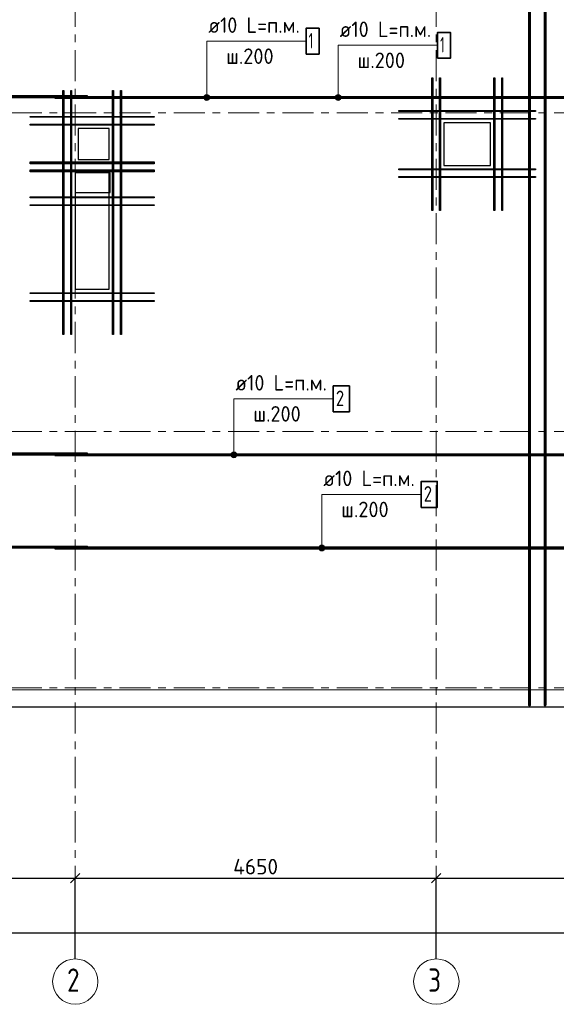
# Model space of a CAD drawing. Header units: metres. Extents: x -38 to 100, y -15 to 21.
# Tile 3 of 90: x 4 to 11, y -4 to 9. Entities that reach past the tile are written whole.
import ezdxf

# ---------------------------------------------------------------- set-up
doc = ezdxf.new("R2010")
doc.units = ezdxf.units.M
doc.header["$PDMODE"] = 65
doc.linetypes.add('______11', pattern=[0.5, 0.4, -0.05, 0, -0.05])
doc.linetypes.add('______5', pattern=[1.1, 0.8, -0.1, 0.1, -0.1])
for name, color, linetype, lineweight in [('XR$2$Осевая линия (1)', 7, '______5', 13), ('XR$2$Размерная линия (1)', 7, 'Continuous', 13), ('XR$3$Арм. стержнями верхней зоны', 180, 'Continuous', 35), ('XR$3$Арм. стержнями нижней зоны', 180, 'Continuous', 35), ('XR$3$Арм.стержн. Доп. арматура', 180, 'Continuous', 35), ('XR$3$ВК__отв в полу 1-2 эт', 220, 'Continuous', 25), ('XR$3$Перекрытие (1)', 7, 'Continuous', 35), ('XR$5$Арм. стержнями верхней зоны', 180, 'Continuous', 35), ('XR$5$Арм. стержнями нижней зоны', 180, 'Continuous', 35), ('XR$5$Арм.стержн. Доп. арматура', 180, 'Continuous', 35), ('XR$5$Общий слой (1)_1', 7, 'Continuous', 13), ('XR$5$Перекрытие (1)', 7, 'Continuous', 35)]:
    doc.layers.add(name, color=color, linetype=linetype, lineweight=lineweight)
doc.styles.add('ISOCPEUR', font='txt')
doc.dimstyles.new('DIMSTYLE_3', dxfattribs={"dimtxt": 0.2, "dimasz": 0.2, "dimexe": 0, "dimexo": 0, "dimgap": 0.1, "dimtad": 2, "dimdec": 0, "dimlfac": 1000, "dimrnd": 5, "dimzin": 12, "dimdsep": 46, "dimtxsty": 'ISOCPEUR', "dimblk1": 'ALL_ML_STRICH', "dimblk2": 'ALL_ML_STRICH', "dimsah": 1, "dimcen": 0, "dimclrd": 7, "dimclre": 256, "dimclrt": 7, "dimadec": 0, "dimazin": 0, "dimtfac": 1, "dimtdec": 0, "dimtix": 1, "dimtmove": 2, "dimatfit": 3, "dimfxl": 0, "dimtzin": 0, "dimlwd": 0, "dimlwe": -3, "dimarcsym": 0})

# ---------------------------------------------------------------- blocks, each defined once
blk = doc.blocks.new('ALL_ML_STRICH')
at = {"color": 0, "linetype": 'ByBlock', "lineweight": -2}
for p, q in [((-1, 0), (0.5, 0)), ((-0.3, -0.3), (0.3, 0.3)), ((0, -0.5), (0, 0.5))]:
    blk.add_line(p, q, dxfattribs=at)
blk = doc.blocks.new('*D12')
at = {"layer": 'DEFPOINTS', "color": 7, "linetype": 'Continuous', "lineweight": 13, "transparency": 33554687}
for p in [(0.5, -3.103), (0.5, -3.156), (61.6, -3.14)]:
    blk.add_point(p, dxfattribs=at)
at = {"layer": 'XR$2$Размерная линия (1)', "color": 9, "linetype": 'Continuous', "lineweight": -2, "true_color": 0xc7c7c7, "transparency": 33554687}
for p, q in [((0.5, -3.123), (0.5, -3.156)), ((61.6, -3.156), (61.6, -3.156))]:
    blk.add_line(p, q, dxfattribs=at)
at = {"layer": 'XR$2$Размерная линия (1)', "color": 7, "linetype": 'Continuous', "lineweight": -2, "transparency": 33554687}
blk.add_line((0.5, -3.156), (61.6, -3.156), dxfattribs=at)
at = {"layer": 'XR$2$Размерная линия (1)', "color": 7, "linetype": 'Continuous', "lineweight": 13, "transparency": 33554687, "xscale": 0.2, "yscale": 0.2, "zscale": 0.2, "rotation": 180}
blk.add_blockref('ALL_ML_STRICH', (0.5, -3.156), dxfattribs=at)
at = {"layer": 'XR$2$Размерная линия (1)', "color": 7, "linetype": 'Continuous', "lineweight": 13, "transparency": 33554687, "xscale": 0.2, "yscale": 0.2, "zscale": 0.2}
blk.add_blockref('ALL_ML_STRICH', (61.6, -3.156), dxfattribs=at)
at = {"layer": 'XR$2$Размерная линия (1)', "color": 7, "linetype": 'Continuous', "lineweight": 13, "transparency": 33554687, "insert": (31.1, -3.006), "char_height": 0.2, "width": 1, "attachment_point": 5, "style": 'ISOCPEUR'}
blk.add_mtext('\\A1;{61100}', dxfattribs=at)
blk = doc.blocks.new('*D13')
at = {"layer": 'DEFPOINTS', "color": 7, "linetype": 'Continuous', "lineweight": 13, "transparency": 33554687}
for p in [(0.5, -2.452), (4.5, -3.513), (0.5, -3.622)]:
    blk.add_point(p, dxfattribs=at)
at = {"layer": 'XR$2$Размерная линия (1)', "color": 9, "linetype": 'Continuous', "lineweight": -2, "true_color": 0xc7c7c7, "transparency": 33554687}
for p, q in [((0.5, -3.602), (0.5, -2.452)), ((4.5, -3.493), (4.5, -2.452))]:
    blk.add_line(p, q, dxfattribs=at)
at = {"layer": 'XR$2$Размерная линия (1)', "color": 7, "linetype": 'Continuous', "lineweight": -2, "transparency": 33554687}
blk.add_line((0.5, -2.452), (4.5, -2.452), dxfattribs=at)
at = {"layer": 'XR$2$Размерная линия (1)', "color": 7, "linetype": 'Continuous', "lineweight": 13, "transparency": 33554687, "xscale": 0.2, "yscale": 0.2, "zscale": 0.2, "rotation": 180}
blk.add_blockref('ALL_ML_STRICH', (0.5, -2.452), dxfattribs=at)
at = {"layer": 'XR$2$Размерная линия (1)', "color": 7, "linetype": 'Continuous', "lineweight": 13, "transparency": 33554687, "xscale": 0.2, "yscale": 0.2, "zscale": 0.2}
blk.add_blockref('ALL_ML_STRICH', (4.5, -2.452), dxfattribs=at)
at = {"layer": 'XR$2$Размерная линия (1)', "color": 7, "linetype": 'Continuous', "lineweight": 13, "transparency": 33554687, "insert": (2.5, -2.302), "char_height": 0.2, "width": 0.8, "attachment_point": 5, "style": 'ISOCPEUR'}
blk.add_mtext('\\A1;{4000}', dxfattribs=at)
blk = doc.blocks.new('*D14')
at = {"layer": 'DEFPOINTS', "color": 7, "linetype": 'Continuous', "lineweight": 13, "transparency": 33554687}
for p in [(4.5, -2.452), (4.5, -3.513), (9.15, -3.513)]:
    blk.add_point(p, dxfattribs=at)
at = {"layer": 'XR$2$Размерная линия (1)', "color": 9, "linetype": 'Continuous', "lineweight": -2, "true_color": 0xc7c7c7, "transparency": 33554687}
for p, q in [((4.5, -3.493), (4.5, -2.452)), ((9.15, -3.493), (9.15, -2.452))]:
    blk.add_line(p, q, dxfattribs=at)
at = {"layer": 'XR$2$Размерная линия (1)', "color": 7, "linetype": 'Continuous', "lineweight": -2, "transparency": 33554687}
blk.add_line((4.5, -2.452), (9.15, -2.452), dxfattribs=at)
at = {"layer": 'XR$2$Размерная линия (1)', "color": 7, "linetype": 'Continuous', "lineweight": 13, "transparency": 33554687, "xscale": 0.2, "yscale": 0.2, "zscale": 0.2, "rotation": 180}
blk.add_blockref('ALL_ML_STRICH', (4.5, -2.452), dxfattribs=at)
at = {"layer": 'XR$2$Размерная линия (1)', "color": 7, "linetype": 'Continuous', "lineweight": 13, "transparency": 33554687, "xscale": 0.2, "yscale": 0.2, "zscale": 0.2}
blk.add_blockref('ALL_ML_STRICH', (9.15, -2.452), dxfattribs=at)
at = {"layer": 'XR$2$Размерная линия (1)', "color": 7, "linetype": 'Continuous', "lineweight": 13, "transparency": 33554687, "insert": (6.825, -2.302), "char_height": 0.2, "width": 0.8, "attachment_point": 5, "style": 'ISOCPEUR'}
blk.add_mtext('\\A1;{4650}', dxfattribs=at)
blk = doc.blocks.new('*D15')
at = {"layer": 'DEFPOINTS', "color": 7, "linetype": 'Continuous', "lineweight": 13, "transparency": 33554687}
for p in [(9.15, -2.452), (9.15, -3.513), (13.75, -3.513)]:
    blk.add_point(p, dxfattribs=at)
at = {"layer": 'XR$2$Размерная линия (1)', "color": 9, "linetype": 'Continuous', "lineweight": -2, "true_color": 0xc7c7c7, "transparency": 33554687}
for p, q in [((9.15, -3.493), (9.15, -2.452)), ((13.75, -3.493), (13.75, -2.452))]:
    blk.add_line(p, q, dxfattribs=at)
at = {"layer": 'XR$2$Размерная линия (1)', "color": 7, "linetype": 'Continuous', "lineweight": -2, "transparency": 33554687}
blk.add_line((9.15, -2.452), (13.75, -2.452), dxfattribs=at)
at = {"layer": 'XR$2$Размерная линия (1)', "color": 7, "linetype": 'Continuous', "lineweight": 13, "transparency": 33554687, "xscale": 0.2, "yscale": 0.2, "zscale": 0.2, "rotation": 180}
blk.add_blockref('ALL_ML_STRICH', (9.15, -2.452), dxfattribs=at)
at = {"layer": 'XR$2$Размерная линия (1)', "color": 7, "linetype": 'Continuous', "lineweight": 13, "transparency": 33554687, "xscale": 0.2, "yscale": 0.2, "zscale": 0.2}
blk.add_blockref('ALL_ML_STRICH', (13.75, -2.452), dxfattribs=at)
at = {"layer": 'XR$2$Размерная линия (1)', "color": 7, "linetype": 'Continuous', "lineweight": 13, "transparency": 33554687, "insert": (11.45, -2.302), "char_height": 0.2, "width": 0.8, "attachment_point": 5, "style": 'ISOCPEUR'}
blk.add_mtext('\\A1;{4600}', dxfattribs=at)

msp = doc.modelspace()

# ---------------------------------------------------------------- hatches: boundary and pattern name
at = {"layer": 'XR$3$Арм. стержнями верхней зоны', "linetype": 'Continuous', "lineweight": 13, "transparency": 33554687}
for points in [[(6.5777, 3.0189), (6.5132, 3.0189), (6.5079, 3.0001)], [(6.5777, 3.0189), (6.5079, 3.0001), (6.5829, 3.0001)], [(6.5829, 3.0001), (6.5079, 3.0001), (6.5132, 2.9814)], [(6.5642, 3.0324), (6.5267, 3.0324), (6.5132, 3.0189)], [(6.5642, 3.0324), (6.5132, 3.0189), (6.5777, 3.0189)], [(6.5829, 3.0001), (6.5132, 2.9814), (6.5777, 2.9814)], [(6.5777, 2.9814), (6.5132, 2.9814), (6.5267, 2.9679)], [(6.5267, 3.0324), (6.5642, 3.0324), (6.5454, 3.0376)], [(6.5777, 2.9814), (6.5267, 2.9679), (6.5642, 2.9679)], [(6.5642, 2.9679), (6.5267, 2.9679), (6.5454, 2.9626)]]:
    msp.add_hatch(color=7, dxfattribs=at).paths.add_polyline_path(points)
at = {"layer": 'XR$3$Арм. стержнями нижней зоны', "linetype": 'Continuous', "lineweight": 13, "transparency": 33554687}
for points in [[(6.2282, 7.6189), (6.1637, 7.6189), (6.1585, 7.6001)], [(6.2282, 7.6189), (6.1585, 7.6001), (6.2335, 7.6001)], [(6.2147, 7.6324), (6.1772, 7.6324), (6.1637, 7.6189)], [(6.2147, 7.6324), (6.1637, 7.6189), (6.2282, 7.6189)], [(6.1772, 7.6324), (6.2147, 7.6324), (6.196, 7.6376)], [(6.2335, 7.6001), (6.1585, 7.6001), (6.1637, 7.5814)], [(6.2335, 7.6001), (6.1637, 7.5814), (6.2282, 7.5814)], [(6.2282, 7.5814), (6.1637, 7.5814), (6.1772, 7.5679)], [(6.2282, 7.5814), (6.1772, 7.5679), (6.2147, 7.5679)], [(6.2147, 7.5679), (6.1772, 7.5679), (6.196, 7.5626)]]:
    msp.add_hatch(color=7, dxfattribs=at).paths.add_polyline_path(points)
at = {"layer": 'XR$5$Арм. стержнями верхней зоны', "linetype": 'Continuous', "lineweight": 13, "transparency": 33554687}
for points in [[(7.7097, 1.8189), (7.6452, 1.8189), (7.6399, 1.8001)], [(7.7097, 1.8189), (7.6399, 1.8001), (7.7149, 1.8001)], [(7.7149, 1.8001), (7.6399, 1.8001), (7.6452, 1.7814)], [(7.6962, 1.8324), (7.6587, 1.8324), (7.6452, 1.8189)], [(7.6962, 1.8324), (7.6452, 1.8189), (7.7097, 1.8189)], [(7.7149, 1.8001), (7.6452, 1.7814), (7.7097, 1.7814)], [(7.7097, 1.7814), (7.6452, 1.7814), (7.6587, 1.7679)], [(7.6587, 1.8324), (7.6962, 1.8324), (7.6774, 1.8376)], [(7.7097, 1.7814), (7.6587, 1.7679), (7.6962, 1.7679)], [(7.6962, 1.7679), (7.6587, 1.7679), (7.6774, 1.7626)]]:
    msp.add_hatch(color=7, dxfattribs=at).paths.add_polyline_path(points)
at = {"layer": 'XR$5$Арм. стержнями нижней зоны', "linetype": 'Continuous', "lineweight": 13, "transparency": 33554687}
for points in [[(7.9203, 7.6189), (7.8558, 7.6189), (7.8505, 7.6001)], [(7.9203, 7.6189), (7.8505, 7.6001), (7.9255, 7.6001)], [(7.9068, 7.6324), (7.8693, 7.6324), (7.8558, 7.6189)], [(7.9068, 7.6324), (7.8558, 7.6189), (7.9203, 7.6189)], [(7.8693, 7.6324), (7.9068, 7.6324), (7.888, 7.6376)], [(7.9255, 7.6001), (7.8505, 7.6001), (7.8558, 7.5814)], [(7.9255, 7.6001), (7.8558, 7.5814), (7.9203, 7.5814)], [(7.9203, 7.5814), (7.8558, 7.5814), (7.8693, 7.5679)], [(7.9203, 7.5814), (7.8693, 7.5679), (7.9068, 7.5679)], [(7.9068, 7.5679), (7.8693, 7.5679), (7.888, 7.5626)]]:
    msp.add_hatch(color=7, dxfattribs=at).paths.add_polyline_path(points)

# ---------------------------------------------------------------- linework, layer by layer
at = {"layer": 'XR$2$Осевая линия (1)', "color": 253, "linetype": '______11', "lineweight": 13, "true_color": 0xa0a0a0, "transparency": 33554687}
for p, q in [((4.5, -3.39), (4.5, 19.78)), ((9.15, -3.39), (9.15, 19.78)), ((-2.63, 7.4), (62.6, 7.4)), ((-2.63, 3.3), (62.6, 3.3)), ((-2.63, 0), (62.6, 0))]:
    msp.add_line(p, q, dxfattribs=at)
at = {"layer": 'XR$2$Осевая линия (1)', "color": 7, "linetype": 'Continuous', "lineweight": 13, "transparency": 33554687}
for centre in [(4.5024, -3.7819), (9.1524, -3.7819)]:
    msp.add_circle(centre, 0.2924, dxfattribs=at)
at = {"layer": 'XR$3$Арм. стержнями верхней зоны', "color": 7, "linetype": 'Continuous', "lineweight": 13, "transparency": 33554687}
for p, q in [((6.5454, 3.7199), (7.8254, 3.7199)), ((6.5454, 3.7199), (6.5454, 3.0001)), ((6.5079, 3.0001), (6.5079, 3.0001)), ((6.5454, 3.0376), (6.5454, 3.0376)), ((6.5454, 2.9626), (6.5454, 2.9626)), ((6.5829, 3.0001), (6.5829, 3.0001))]:
    msp.add_line(p, q, dxfattribs=at)
at = {"layer": 'XR$3$Арм. стержнями верхней зоны', "color": 4, "linetype": 'Continuous', "lineweight": 50, "transparency": 33554687}
for points in [[(10.3575, 11.1952), (10.3575, -0.2248), (10.3475, -0.2248), (10.3475, 11.1952), (10.3575, 11.1952)], [(4.66, 3.0051), (0.275, 3.0051), (0.275, 3.0151), (4.66, 3.0151), (4.66, 3.0051)], [(15.94, 2.9951), (4.24, 2.9951), (4.24, 3.0051), (15.94, 3.0051), (15.94, 2.9951)]]:
    msp.add_lwpolyline(points, dxfattribs=at)
at = {"layer": 'XR$3$Арм. стержнями верхней зоны', "color": 7, "linetype": 'Continuous', "lineweight": 35, "transparency": 33554687}
msp.add_lwpolyline([(7.8254, 3.5532), (8.0321, 3.5532), (8.0321, 3.8866), (7.8254, 3.8866), (7.8254, 3.5532)], dxfattribs=at)
at = {"layer": 'XR$3$Арм. стержнями верхней зоны', "color": 7, "linetype": 'Continuous', "lineweight": 13, "transparency": 33554687}
msp.add_circle((6.5454, 3.0001), 0.0375, dxfattribs=at)
at = {"layer": 'XR$3$Арм. стержнями нижней зоны', "color": 7, "linetype": 'Continuous', "lineweight": 13, "transparency": 33554687}
for p, q in [((6.196, 8.3244), (7.476, 8.3244)), ((6.196, 8.3244), (6.196, 7.6001)), ((6.196, 7.6376), (6.196, 7.6376)), ((6.1585, 7.6001), (6.1585, 7.6001)), ((6.196, 7.5626), (6.196, 7.5626)), ((6.2335, 7.6001), (6.2335, 7.6001))]:
    msp.add_line(p, q, dxfattribs=at)
at = {"layer": 'XR$3$Арм. стержнями нижней зоны', "color": 7, "linetype": 'Continuous', "lineweight": 35, "transparency": 33554687}
msp.add_lwpolyline([(7.476, 8.1577), (7.6426, 8.1577), (7.6426, 8.4911), (7.476, 8.4911), (7.476, 8.1577)], dxfattribs=at)
at = {"layer": 'XR$3$Арм. стержнями нижней зоны', "color": 4, "linetype": 'Continuous', "lineweight": 50, "transparency": 33554687}
for points in [[(4.66, 7.6051), (0.275, 7.6051), (0.275, 7.6151), (4.66, 7.6151), (4.66, 7.6051)], [(15.94, 7.5951), (4.24, 7.5951), (4.24, 7.6051), (15.94, 7.6051), (15.94, 7.5951)]]:
    msp.add_lwpolyline(points, dxfattribs=at)
at = {"layer": 'XR$3$Арм. стержнями нижней зоны', "color": 7, "linetype": 'Continuous', "lineweight": 13, "transparency": 33554687}
msp.add_circle((6.196, 7.6001), 0.0375, dxfattribs=at)
at = {"layer": 'XR$3$Арм.стержн. Доп. арматура', "color": 34, "linetype": 'Continuous', "lineweight": 25, "transparency": 33554687}
for points in [[(4.344, 5.7832), (4.3441, 7.6908), (4.3561, 7.6908), (4.356, 5.7832), (4.344, 5.7832)], [(4.344, 5.7832), (4.3441, 7.6908), (4.3561, 7.6908), (4.356, 5.7832), (4.344, 5.7832)], [(4.444, 5.7832), (4.4441, 7.6908), (4.4561, 7.6908), (4.456, 5.7832), (4.444, 5.7832)], [(4.444, 5.7832), (4.4441, 7.6908), (4.4561, 7.6908), (4.456, 5.7832), (4.444, 5.7832)], [(4.984, 5.7832), (4.9841, 7.6908), (4.9961, 7.6908), (4.996, 5.7832), (4.984, 5.7832)], [(4.984, 5.7832), (4.9841, 7.6908), (4.9961, 7.6908), (4.996, 5.7832), (4.984, 5.7832)], [(5.084, 5.7832), (5.0841, 7.6908), (5.0961, 7.6908), (5.096, 5.7832), (5.084, 5.7832)], [(5.084, 5.7832), (5.0841, 7.6908), (5.0961, 7.6908), (5.096, 5.7832), (5.084, 5.7832)], [(5.52, 7.3443), (3.92, 7.3443), (3.92, 7.3563), (5.52, 7.3563), (5.52, 7.3443)], [(5.52, 7.3443), (3.92, 7.3443), (3.92, 7.3563), (5.52, 7.3563), (5.52, 7.3443)], [(5.52, 7.2443), (3.92, 7.2443), (3.92, 7.2563), (5.52, 7.2563), (5.52, 7.2443)], [(5.52, 7.2443), (3.92, 7.2443), (3.92, 7.2563), (5.52, 7.2563), (5.52, 7.2443)], [(5.52, 6.7572), (3.92, 6.7572), (3.92, 6.7692), (5.52, 6.7692), (5.52, 6.7572)], [(5.52, 6.7572), (3.92, 6.7572), (3.92, 6.7692), (5.52, 6.7692), (5.52, 6.7572)], [(5.52, 6.6572), (3.92, 6.6572), (3.92, 6.6692), (5.52, 6.6692), (5.52, 6.6572)], [(5.52, 6.6572), (3.92, 6.6572), (3.92, 6.6692), (5.52, 6.6692), (5.52, 6.6572)], [(5.52, 6.3072), (3.92, 6.3072), (3.92, 6.3192), (5.52, 6.3192), (5.52, 6.3072)], [(5.52, 6.3072), (3.92, 6.3072), (3.92, 6.3192), (5.52, 6.3192), (5.52, 6.3072)], [(5.52, 6.2072), (3.92, 6.2072), (3.92, 6.2192), (5.52, 6.2192), (5.52, 6.2072)], [(5.52, 6.2072), (3.92, 6.2072), (3.92, 6.2192), (5.52, 6.2192), (5.52, 6.2072)]]:
    msp.add_lwpolyline(points, dxfattribs=at)
at = {"layer": 'XR$3$ВК__отв в полу 1-2 эт', "color": 7, "linetype": 'Continuous', "lineweight": 13, "transparency": 33554687}
msp.add_lwpolyline([(32.4113, 8.4245), (32.4113, -0.0255), (0.2713, -0.0255)], dxfattribs=at)
at = {"layer": 'XR$3$Перекрытие (1)', "color": 7, "linetype": 'Continuous', "lineweight": 25, "transparency": 33554687}
for p, q in [((4.54, 7.2003), (4.54, 6.8003)), ((4.94, 7.2003), (4.54, 7.2003)), ((4.94, 6.8003), (4.94, 7.2003)), ((4.54, 6.8003), (4.94, 6.8003)), ((4.5, 6.6282), (4.5, 6.3782)), ((4.95, 6.6282), (4.5, 6.6282)), ((4.95, 6.3782), (4.95, 6.6282)), ((4.5, 6.3782), (4.95, 6.3782)), ((13.6501, -0.2498), (0.25, -0.2498))]:
    msp.add_line(p, q, dxfattribs=at)
at = {"layer": 'XR$5$Арм. стержнями верхней зоны', "color": 7, "linetype": 'Continuous', "lineweight": 13, "transparency": 33554687}
for p, q in [((7.6774, 2.4897), (8.9574, 2.4897)), ((7.6774, 2.4897), (7.6774, 1.8001)), ((7.6399, 1.8001), (7.6399, 1.8001)), ((7.6774, 1.8376), (7.6774, 1.8376)), ((7.7149, 1.8001), (7.7149, 1.8001)), ((7.6774, 1.7626), (7.6774, 1.7626))]:
    msp.add_line(p, q, dxfattribs=at)
at = {"layer": 'XR$5$Арм. стержнями верхней зоны', "color": 7, "linetype": 'Continuous', "lineweight": 35, "transparency": 33554687}
msp.add_lwpolyline([(8.9574, 2.323), (9.1641, 2.323), (9.1641, 2.6564), (8.9574, 2.6564), (8.9574, 2.323)], dxfattribs=at)
at = {"layer": 'XR$5$Арм. стержнями верхней зоны', "color": 4, "linetype": 'Continuous', "lineweight": 50, "transparency": 33554687}
for points in [[(4.66, 1.8051), (0.275, 1.8051), (0.275, 1.8151), (4.66, 1.8151), (4.66, 1.8051)], [(15.94, 1.7951), (4.24, 1.7951), (4.24, 1.8051), (15.94, 1.8051), (15.94, 1.7951)]]:
    msp.add_lwpolyline(points, dxfattribs=at)
at = {"layer": 'XR$5$Арм. стержнями верхней зоны', "color": 7, "linetype": 'Continuous', "lineweight": 13, "transparency": 33554687}
msp.add_circle((7.6774, 1.8001), 0.0375, dxfattribs=at)
at = {"layer": 'XR$5$Арм. стержнями нижней зоны', "color": 7, "linetype": 'Continuous', "lineweight": 13, "transparency": 33554687}
for p, q in [((7.888, 8.2711), (9.168, 8.2711)), ((7.888, 8.2711), (7.888, 7.6001)), ((7.888, 7.6376), (7.888, 7.6376)), ((7.8505, 7.6001), (7.8505, 7.6001)), ((7.888, 7.5626), (7.888, 7.5626)), ((7.9255, 7.6001), (7.9255, 7.6001))]:
    msp.add_line(p, q, dxfattribs=at)
at = {"layer": 'XR$5$Арм. стержнями нижней зоны', "color": 4, "linetype": 'Continuous', "lineweight": 50, "transparency": 33554687}
for points in [[(10.5575, 11.4452), (10.5575, -0.2248), (10.5475, -0.2248), (10.5475, 11.4452), (10.5575, 11.4452)], [(4.66, 7.6051), (0.275, 7.6051), (0.275, 7.6151), (4.66, 7.6151), (4.66, 7.6051)], [(15.94, 7.5951), (4.24, 7.5951), (4.24, 7.6051), (15.94, 7.6051), (15.94, 7.5951)]]:
    msp.add_lwpolyline(points, dxfattribs=at)
at = {"layer": 'XR$5$Арм. стержнями нижней зоны', "color": 7, "linetype": 'Continuous', "lineweight": 35, "transparency": 33554687}
msp.add_lwpolyline([(9.168, 8.1044), (9.3347, 8.1044), (9.3347, 8.4378), (9.168, 8.4378), (9.168, 8.1044)], dxfattribs=at)
at = {"layer": 'XR$5$Арм. стержнями нижней зоны', "color": 7, "linetype": 'Continuous', "lineweight": 13, "transparency": 33554687}
msp.add_circle((7.888, 7.6001), 0.0375, dxfattribs=at)
at = {"layer": 'XR$5$Арм.стержн. Доп. арматура', "color": 34, "linetype": 'Continuous', "lineweight": 25, "transparency": 33554687}
for points in [[(9.0941, 6.1445), (9.0941, 7.8545), (9.1061, 7.8545), (9.1061, 6.1445), (9.0941, 6.1445)], [(9.0941, 6.1445), (9.0941, 7.8545), (9.1061, 7.8545), (9.1061, 6.1445), (9.0941, 6.1445)], [(9.1941, 6.1445), (9.1941, 7.8545), (9.2061, 7.8545), (9.2061, 6.1445), (9.1941, 6.1445)], [(9.1941, 6.1445), (9.1941, 7.8545), (9.2061, 7.8545), (9.2061, 6.1445), (9.1941, 6.1445)], [(9.8939, 6.1445), (9.8939, 7.8545), (9.9059, 7.8545), (9.9059, 6.1445), (9.8939, 6.1445)], [(9.8939, 6.1445), (9.8939, 7.8545), (9.9059, 7.8545), (9.9059, 6.1445), (9.8939, 6.1445)], [(9.9939, 6.1445), (9.9939, 7.8545), (10.0059, 7.8545), (10.0059, 6.1445), (9.9939, 6.1445)], [(9.9939, 6.1445), (9.9939, 7.8545), (10.0059, 7.8545), (10.0059, 6.1445), (9.9939, 6.1445)], [(4.344, 4.5502), (4.3441, 7.6908), (4.3561, 7.6908), (4.356, 4.5502), (4.344, 4.5502)], [(4.344, 4.5502), (4.3441, 7.6908), (4.3561, 7.6908), (4.356, 4.5502), (4.344, 4.5502)], [(4.444, 4.5502), (4.4441, 7.6908), (4.4561, 7.6908), (4.456, 4.5502), (4.444, 4.5502)], [(4.444, 4.5502), (4.4441, 7.6908), (4.4561, 7.6908), (4.456, 4.5502), (4.444, 4.5502)], [(4.984, 4.5502), (4.9841, 7.6908), (4.9961, 7.6908), (4.996, 4.5502), (4.984, 4.5502)], [(4.984, 4.5502), (4.9841, 7.6908), (4.9961, 7.6908), (4.996, 4.5502), (4.984, 4.5502)], [(5.084, 4.5502), (5.0841, 7.6908), (5.0961, 7.6908), (5.096, 4.5502), (5.084, 4.5502)], [(5.084, 4.5502), (5.0841, 7.6908), (5.0961, 7.6908), (5.096, 4.5502), (5.084, 4.5502)], [(5.52, 7.3443), (3.92, 7.3443), (3.92, 7.3563), (5.52, 7.3563), (5.52, 7.3443)], [(5.52, 7.3443), (3.92, 7.3443), (3.92, 7.3563), (5.52, 7.3563), (5.52, 7.3443)], [(8.67, 7.4305), (10.43, 7.4305), (10.43, 7.4185), (8.67, 7.4185), (8.67, 7.4305)], [(8.67, 7.4305), (10.43, 7.4305), (10.43, 7.4185), (8.67, 7.4185), (8.67, 7.4305)], [(5.52, 7.2443), (3.92, 7.2443), (3.92, 7.2563), (5.52, 7.2563), (5.52, 7.2443)], [(5.52, 7.2443), (3.92, 7.2443), (3.92, 7.2563), (5.52, 7.2563), (5.52, 7.2443)], [(8.67, 7.3305), (10.43, 7.3305), (10.43, 7.3185), (8.67, 7.3185), (8.67, 7.3305)], [(8.67, 7.3305), (10.43, 7.3305), (10.43, 7.3185), (8.67, 7.3185), (8.67, 7.3305)], [(5.52, 6.7444), (3.92, 6.7444), (3.92, 6.7564), (5.52, 6.7564), (5.52, 6.7444)], [(5.52, 6.7444), (3.92, 6.7444), (3.92, 6.7564), (5.52, 6.7564), (5.52, 6.7444)], [(5.52, 6.6444), (3.92, 6.6444), (3.92, 6.6564), (5.52, 6.6564), (5.52, 6.6444)], [(5.52, 6.6444), (3.92, 6.6444), (3.92, 6.6564), (5.52, 6.6564), (5.52, 6.6444)], [(8.67, 6.6806), (10.43, 6.6806), (10.43, 6.6686), (8.67, 6.6686), (8.67, 6.6806)], [(8.67, 6.6806), (10.43, 6.6806), (10.43, 6.6686), (8.67, 6.6686), (8.67, 6.6806)], [(8.67, 6.5806), (10.43, 6.5806), (10.43, 6.5686), (8.67, 6.5686), (8.67, 6.5806)], [(8.67, 6.5806), (10.43, 6.5806), (10.43, 6.5686), (8.67, 6.5686), (8.67, 6.5806)], [(5.52, 5.0742), (3.92, 5.0742), (3.92, 5.0862), (5.52, 5.0862), (5.52, 5.0742)], [(5.52, 5.0742), (3.92, 5.0742), (3.92, 5.0862), (5.52, 5.0862), (5.52, 5.0742)], [(5.52, 4.9742), (3.92, 4.9742), (3.92, 4.9862), (5.52, 4.9862), (5.52, 4.9742)], [(5.52, 4.9742), (3.92, 4.9742), (3.92, 4.9862), (5.52, 4.9862), (5.52, 4.9742)]]:
    msp.add_lwpolyline(points, dxfattribs=at)
at = {"layer": 'XR$5$Общий слой (1)_1', "color": 7, "linetype": 'Continuous', "lineweight": 13, "transparency": 33554687}
msp.add_lwpolyline([(32.4113, 8.4245), (32.4113, -0.0255), (0.2713, -0.0255)], dxfattribs=at)
at = {"layer": 'XR$5$Перекрытие (1)', "color": 7, "linetype": 'Continuous', "lineweight": 25, "transparency": 33554687}
for p, q in [((9.25, 7.2745), (9.25, 6.7245)), ((9.85, 7.2745), (9.25, 7.2745)), ((9.85, 6.7245), (9.85, 7.2745)), ((4.94, 7.2003), (4.54, 7.2002)), ((4.54, 7.2002), (4.54, 6.8002)), ((4.94, 6.8003), (4.94, 7.2003)), ((4.54, 6.8002), (4.94, 6.8003)), ((9.25, 6.7245), (9.85, 6.7245)), ((4.5, 6.6302), (4.5, 5.1302)), ((4.94, 6.6302), (4.5, 6.6302)), ((4.94, 5.1302), (4.94, 6.6302)), ((4.5, 5.1302), (4.94, 5.1302)), ((13.6501, -0.2498), (0.25, -0.2498))]:
    msp.add_line(p, q, dxfattribs=at)

# ---------------------------------------------------------------- texts
at = {"layer": 'XR$2$Осевая линия (1)', "color": 7, "linetype": 'Continuous', "lineweight": 13, "transparency": 33554687, "char_height": 0.3, "width": 0.326407, "attachment_point": 7, "style": 'ISOCPEUR'}
for s, insert in [('\\W0.78;2', (4.3974, -3.9124)), ('\\W0.78;3', (9.0474, -3.9124))]:
    msp.add_mtext(s, dxfattribs=dict(at, insert=insert))
at = {"layer": 'XR$3$Арм. стержнями верхней зоны', "color": 7, "linetype": 'Continuous', "lineweight": 25, "transparency": 33554687, "char_height": 0.2, "attachment_point": 7, "style": 'ISOCPEUR'}
for s, insert, width in [('\\W0.94;ø10 L=п.м.', (6.5654, 3.8266), 1.333221), ('\\W0.78;2', (7.8587, 3.6266), 0.217605), ('\\W0.95;ш.200 ', (6.7954, 3.4266), 0.874664)]:
    msp.add_mtext(s, dxfattribs=dict(at, insert=insert, width=width))
at = {"layer": 'XR$3$Арм. стержнями нижней зоны', "color": 7, "linetype": 'Continuous', "lineweight": 25, "transparency": 33554687, "char_height": 0.2, "attachment_point": 7, "style": 'ISOCPEUR'}
for s, insert, width in [('\\W0.94;ø10 L=п.м.', (6.216, 8.4311), 1.333221), ('\\W0.56;1', (7.5093, 8.2311), 0.155556), ('\\W0.95;ш.200 ', (6.446, 8.0311), 0.874664)]:
    msp.add_mtext(s, dxfattribs=dict(at, insert=insert, width=width))
at = {"layer": 'XR$5$Арм. стержнями верхней зоны', "color": 7, "linetype": 'Continuous', "lineweight": 25, "transparency": 33554687, "char_height": 0.2, "attachment_point": 7, "style": 'ISOCPEUR'}
for s, insert, width in [('\\W0.94;ø10 L=п.м.', (7.6974, 2.5964), 1.333221), ('\\W0.78;2', (8.9908, 2.3964), 0.217605), ('\\W0.95;ш.200 ', (7.9274, 2.1964), 0.874664)]:
    msp.add_mtext(s, dxfattribs=dict(at, insert=insert, width=width))
at = {"layer": 'XR$5$Арм. стержнями нижней зоны', "color": 7, "linetype": 'Continuous', "lineweight": 25, "transparency": 33554687, "char_height": 0.2, "attachment_point": 7, "style": 'ISOCPEUR'}
for s, insert, width in [('\\W0.94;ø10 L=п.м.', (7.908, 8.3778), 1.333221), ('\\W0.56;1', (9.2014, 8.1778), 0.155556), ('\\W0.95;ш.200 ', (8.138, 7.9778), 0.874664)]:
    msp.add_mtext(s, dxfattribs=dict(at, insert=insert, width=width))

# ---------------------------------------------------------------- dimensions: what is measured, and where the dimension line sits
at = {"layer": 'XR$2$Размерная линия (1)', "color": 7, "linetype": 'Continuous', "lineweight": 13, "transparency": 33554687}
for base, p1, p2, picture, middle in [((4.5, -2.452), (0.5, -3.6015), (4.5, -3.4932), '*D13', (2.5, -2.302)), ((9.15, -2.452), (4.5, -3.4932), (9.15, -3.4932), '*D14', (6.825, -2.302)), ((13.75, -2.452), (9.15, -3.4932), (13.75, -3.4932), '*D15', (11.45, -2.302)), ((61.6, -3.1563), (0.5, -3.1233), (61.6, -3.1563), '*D12', (31.1, -3.0063))]:
    dim = msp.add_linear_dim(base=base, p1=p1, p2=p2, dimstyle='DIMSTYLE_3', override={"dimpost": '<>', "dimclrd": 7, "dimclre": 9, "dimclrt": 7, "dimlwd": 0, "dimlwe": 65533}, dxfattribs=at)
    dim.commit()
    dim.dimension.update_dxf_attribs({"geometry": picture, "text_midpoint": middle, "dimtype": 160})

doc.saveas('drawing.dxf')
